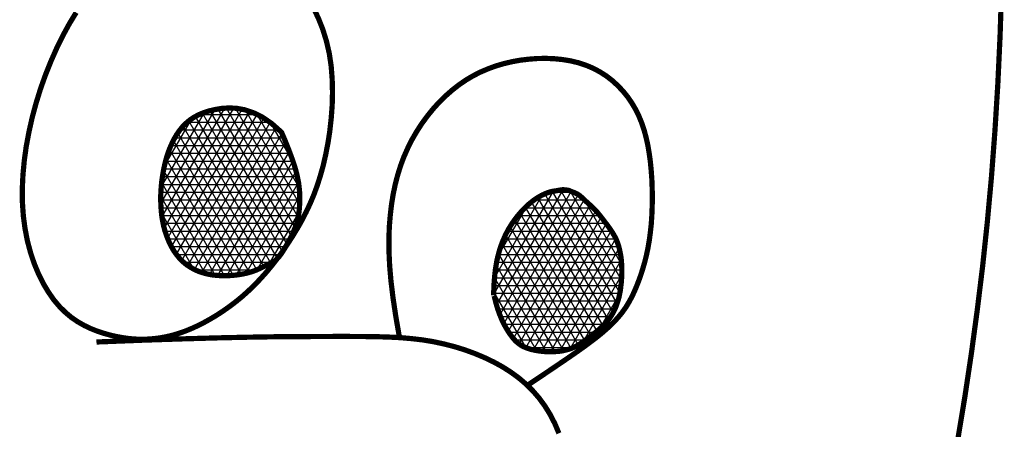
# Model space of a CAD drawing. Header units: feet. Extents: x -7.9 to 0.6, y 9.6 to 20.6.
# Tile 11 of 15: x -3.7357 to -3.6168, y 19.4813 to 19.5307. Entities that reach past the tile are written whole.
import ezdxf

# ---------------------------------------------------------------- set-up
doc = ezdxf.new("R2010")
doc.units = ezdxf.units.FT
doc.header["$MEASUREMENT"] = 0
doc.layers.add('TEXT', color=7, linetype='CONTINUOUS')

msp = doc.modelspace()

# ---------------------------------------------------------------- hatches: boundary and pattern name
at = {"layer": 'TEXT', "linetype": 'Continuous'}
h = msp.add_hatch(dxfattribs=at)
h.set_pattern_fill('NET3', scale=0.0075, style=0)
h.set_pattern_definition([(360, (-11.0931297, 17.93672595), (7e-19, 0.0009375), []), (60, (-11.0931297, 17.93672595), (-0.00081189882, 0.00046875), []), (120, (-11.0931297, 17.93672595), (-0.00081189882, -0.00046875), [])])
h.paths.add_polyline_path([(-3.70406, 19.51708), (-3.70379, 19.51647), (-3.70353, 19.51583), (-3.70327, 19.51519), (-3.70302, 19.51453), (-3.70278, 19.51388), (-3.70256, 19.51325), (-3.70237, 19.51263), (-3.70221, 19.51203), (-3.70209, 19.51147), (-3.70199, 19.51094), (-3.70193, 19.51044), (-3.70188, 19.50997), (-3.70186, 19.50953), (-3.70186, 19.50912), (-3.70186, 19.50873), (-3.70187, 19.50837), (-3.70189, 19.50803), (-3.70192, 19.50771), (-3.70195, 19.50741), (-3.70199, 19.50712), (-3.70203, 19.50684), (-3.70209, 19.50656), (-3.70217, 19.50628), (-3.70226, 19.506), (-3.70236, 19.50571), (-3.70248, 19.50542), (-3.7026, 19.50512), (-3.70274, 19.50481), (-3.70289, 19.50451), (-3.70304, 19.50421), (-3.7032, 19.50392), (-3.70336, 19.50363), (-3.70352, 19.50335), (-3.70367, 19.50308), (-3.70383, 19.50282), (-3.70399, 19.50258), (-3.70414, 19.50235), (-3.70429, 19.50215), (-3.70444, 19.50196), (-3.70459, 19.50181), (-3.70473, 19.50167), (-3.70488, 19.50156), (-3.70502, 19.50147), (-3.70517, 19.50139), (-3.70532, 19.50131), (-3.70548, 19.50124), (-3.70565, 19.50116), (-3.70584, 19.50107), (-3.70603, 19.50097), (-3.70625, 19.50085), (-3.70649, 19.50073), (-3.70676, 19.50061), (-3.70705, 19.50048), (-3.70738, 19.50035), (-3.70774, 19.50023), (-3.70815, 19.50011), (-3.7086, 19.50001), (-3.70908, 19.49992), (-3.7096, 19.49985), (-3.71014, 19.4998), (-3.71069, 19.49977), (-3.71126, 19.49977), (-3.71183, 19.49981), (-3.71239, 19.49987), (-3.71295, 19.49997), (-3.71349, 19.50011), (-3.71402, 19.50028), (-3.71453, 19.5005), (-3.71501, 19.50077), (-3.71548, 19.50107), (-3.71592, 19.50143), (-3.71633, 19.50183), (-3.71671, 19.50229), (-3.71706, 19.50278), (-3.71738, 19.50333), (-3.71766, 19.50391), (-3.71791, 19.50453), (-3.71813, 19.50517), (-3.71831, 19.50585), (-3.71845, 19.50655), (-3.71855, 19.50727), (-3.71861, 19.508), (-3.71864, 19.50875), (-3.71864, 19.50949), (-3.7186, 19.51024), (-3.71854, 19.51099), (-3.71844, 19.51172), (-3.71832, 19.51244), (-3.71817, 19.51314), (-3.718, 19.51382), (-3.7178, 19.51447), (-3.71757, 19.5151), (-3.71731, 19.51569), (-3.71703, 19.51626), (-3.71672, 19.51679), (-3.71638, 19.51728), (-3.71601, 19.51774), (-3.7156, 19.51815), (-3.71516, 19.51853), (-3.71466, 19.51886), (-3.71412, 19.51916), (-3.71351, 19.51942), (-3.71285, 19.51964), (-3.71212, 19.51981), (-3.71131, 19.51995), (-3.71044, 19.52001), (-3.7095, 19.51997), (-3.7085, 19.51979), (-3.70746, 19.51944), (-3.70636, 19.5189), (-3.70523, 19.51812)])
edge = h.paths.add_edge_path()
edge.add_line((-3.67845, 19.49739), (-3.67843, 19.49794))
edge.add_line((-3.67843, 19.49794), (-3.67841, 19.49842))
edge.add_line((-3.67841, 19.49842), (-3.67839, 19.49884))
edge.add_line((-3.67839, 19.49884), (-3.67836, 19.49919))
edge.add_line((-3.67836, 19.49919), (-3.67834, 19.49951))
edge.add_line((-3.67834, 19.49951), (-3.67831, 19.49978))
edge.add_line((-3.67831, 19.49978), (-3.67829, 19.50002))
edge.add_line((-3.67829, 19.50002), (-3.67826, 19.50024))
edge.add_line((-3.67826, 19.50024), (-3.67824, 19.50045))
edge.add_line((-3.67824, 19.50045), (-3.67821, 19.50064))
edge.add_line((-3.67821, 19.50064), (-3.67818, 19.50082))
edge.add_line((-3.67818, 19.50082), (-3.67815, 19.501))
edge.add_line((-3.67815, 19.501), (-3.67813, 19.50116))
edge.add_line((-3.67813, 19.50116), (-3.6781, 19.50132))
edge.add_line((-3.6781, 19.50132), (-3.67807, 19.50148))
edge.add_line((-3.67807, 19.50148), (-3.67804, 19.50163))
edge.add_line((-3.67804, 19.50163), (-3.678, 19.50178))
edge.add_line((-3.678, 19.50178), (-3.67797, 19.50193))
edge.add_line((-3.67797, 19.50193), (-3.67794, 19.50208))
edge.add_line((-3.67794, 19.50208), (-3.6779, 19.50222))
edge.add_line((-3.6779, 19.50222), (-3.67786, 19.50236))
edge.add_line((-3.67786, 19.50236), (-3.67783, 19.5025))
edge.add_line((-3.67783, 19.5025), (-3.67779, 19.50264))
edge.add_line((-3.67779, 19.50264), (-3.67775, 19.50277))
edge.add_line((-3.67775, 19.50277), (-3.67771, 19.50291))
edge.add_line((-3.67771, 19.50291), (-3.67767, 19.50304))
edge.add_line((-3.67767, 19.50304), (-3.67762, 19.50317))
edge.add_line((-3.67762, 19.50317), (-3.67758, 19.5033))
edge.add_line((-3.67758, 19.5033), (-3.67754, 19.50343))
edge.add_line((-3.67754, 19.50343), (-3.67749, 19.50355))
edge.add_line((-3.67749, 19.50355), (-3.67745, 19.50368))
edge.add_line((-3.67745, 19.50368), (-3.6774, 19.5038))
edge.add_line((-3.6774, 19.5038), (-3.67735, 19.50392))
edge.add_line((-3.67735, 19.50392), (-3.6773, 19.50404))
edge.add_line((-3.6773, 19.50404), (-3.67725, 19.50415))
edge.add_line((-3.67725, 19.50415), (-3.6772, 19.50427))
edge.add_line((-3.6772, 19.50427), (-3.67715, 19.50438))
edge.add_line((-3.67715, 19.50438), (-3.6771, 19.5045))
edge.add_line((-3.6771, 19.5045), (-3.67705, 19.50461))
edge.add_line((-3.67705, 19.50461), (-3.677, 19.50472))
edge.add_line((-3.677, 19.50472), (-3.67694, 19.50483))
edge.add_line((-3.67694, 19.50483), (-3.67689, 19.50493))
edge.add_line((-3.67689, 19.50493), (-3.67683, 19.50504))
edge.add_line((-3.67683, 19.50504), (-3.67678, 19.50514))
edge.add_line((-3.67678, 19.50514), (-3.67672, 19.50525))
edge.add_line((-3.67672, 19.50525), (-3.67666, 19.50535))
edge.add_line((-3.67666, 19.50535), (-3.67661, 19.50545))
edge.add_line((-3.67661, 19.50545), (-3.67655, 19.50555))
edge.add_line((-3.67655, 19.50555), (-3.67649, 19.50564))
edge.add_line((-3.67649, 19.50564), (-3.67643, 19.50574))
edge.add_line((-3.67643, 19.50574), (-3.67637, 19.50584))
edge.add_line((-3.67637, 19.50584), (-3.67631, 19.50593))
edge.add_line((-3.67631, 19.50593), (-3.67625, 19.50602))
edge.add_line((-3.67625, 19.50602), (-3.67619, 19.50612))
edge.add_line((-3.67619, 19.50612), (-3.67613, 19.50621))
edge.add_line((-3.67613, 19.50621), (-3.67606, 19.5063))
edge.add_line((-3.67606, 19.5063), (-3.676, 19.50639))
edge.add_line((-3.676, 19.50639), (-3.67594, 19.50647))
edge.add_line((-3.67594, 19.50647), (-3.67587, 19.50656))
edge.add_line((-3.67587, 19.50656), (-3.67581, 19.50665))
edge.add_line((-3.67581, 19.50665), (-3.67575, 19.50673))
edge.add_line((-3.67575, 19.50673), (-3.67568, 19.50682))
edge.add_line((-3.67568, 19.50682), (-3.67562, 19.5069))
edge.add_line((-3.67562, 19.5069), (-3.67555, 19.50698))
edge.add_line((-3.67555, 19.50698), (-3.67549, 19.50706))
edge.add_line((-3.67549, 19.50706), (-3.67542, 19.50714))
edge.add_line((-3.67542, 19.50714), (-3.67536, 19.50722))
edge.add_line((-3.67536, 19.50722), (-3.67529, 19.5073))
edge.add_line((-3.67529, 19.5073), (-3.67522, 19.50737))
edge.add_line((-3.67522, 19.50737), (-3.67516, 19.50745))
edge.add_line((-3.67516, 19.50745), (-3.67509, 19.50752))
edge.add_line((-3.67509, 19.50752), (-3.67502, 19.5076))
edge.add_line((-3.67502, 19.5076), (-3.67495, 19.50767))
edge.add_line((-3.67495, 19.50767), (-3.67489, 19.50774))
edge.add_line((-3.67489, 19.50774), (-3.67482, 19.50781))
edge.add_line((-3.67482, 19.50781), (-3.67475, 19.50788))
edge.add_line((-3.67475, 19.50788), (-3.67468, 19.50795))
edge.add_line((-3.67468, 19.50795), (-3.67461, 19.50802))
edge.add_line((-3.67461, 19.50802), (-3.67454, 19.50808))
edge.add_line((-3.67454, 19.50808), (-3.67447, 19.50815))
edge.add_line((-3.67447, 19.50815), (-3.67441, 19.50821))
edge.add_line((-3.67441, 19.50821), (-3.67434, 19.50828))
edge.add_line((-3.67434, 19.50828), (-3.67427, 19.50834))
edge.add_line((-3.67427, 19.50834), (-3.6742, 19.5084))
edge.add_line((-3.6742, 19.5084), (-3.67413, 19.50846))
edge.add_line((-3.67413, 19.50846), (-3.67406, 19.50852))
edge.add_line((-3.67406, 19.50852), (-3.67399, 19.50857))
edge.add_line((-3.67399, 19.50857), (-3.67392, 19.50863))
edge.add_line((-3.67392, 19.50863), (-3.67385, 19.50869))
edge.add_line((-3.67385, 19.50869), (-3.67378, 19.50874))
edge.add_line((-3.67378, 19.50874), (-3.67371, 19.50879))
edge.add_line((-3.67371, 19.50879), (-3.67364, 19.50885))
edge.add_line((-3.67364, 19.50885), (-3.67357, 19.5089))
edge.add_line((-3.67357, 19.5089), (-3.6735, 19.50895))
edge.add_line((-3.6735, 19.50895), (-3.67343, 19.509))
edge.add_line((-3.67343, 19.509), (-3.67336, 19.50904))
edge.add_line((-3.67336, 19.50904), (-3.67329, 19.50909))
edge.add_line((-3.67329, 19.50909), (-3.67322, 19.50914))
edge.add_line((-3.67322, 19.50914), (-3.67315, 19.50918))
edge.add_line((-3.67315, 19.50918), (-3.67308, 19.50922))
edge.add_line((-3.67308, 19.50922), (-3.67301, 19.50926))
edge.add_line((-3.67301, 19.50926), (-3.67294, 19.50931))
edge.add_line((-3.67294, 19.50931), (-3.67287, 19.50935))
edge.add_line((-3.67287, 19.50935), (-3.67281, 19.50938))
edge.add_line((-3.67281, 19.50938), (-3.67274, 19.50942))
edge.add_line((-3.67274, 19.50942), (-3.67267, 19.50946))
edge.add_line((-3.67267, 19.50946), (-3.6726, 19.50949))
edge.add_line((-3.6726, 19.50949), (-3.67253, 19.50953))
edge.add_line((-3.67253, 19.50953), (-3.67246, 19.50956))
edge.add_line((-3.67246, 19.50956), (-3.67239, 19.50959))
edge.add_line((-3.67239, 19.50959), (-3.67233, 19.50962))
edge.add_line((-3.67233, 19.50962), (-3.67226, 19.50965))
edge.add_line((-3.67226, 19.50965), (-3.67219, 19.50968))
edge.add_line((-3.67219, 19.50968), (-3.67212, 19.50971))
edge.add_line((-3.67212, 19.50971), (-3.67206, 19.50974))
edge.add_line((-3.67206, 19.50974), (-3.67199, 19.50976))
edge.add_line((-3.67199, 19.50976), (-3.67192, 19.50979))
edge.add_line((-3.67192, 19.50979), (-3.67186, 19.50981))
edge.add_line((-3.67186, 19.50981), (-3.67179, 19.50983))
edge.add_line((-3.67179, 19.50983), (-3.67173, 19.50985))
edge.add_line((-3.67173, 19.50985), (-3.67166, 19.50987))
edge.add_line((-3.67166, 19.50987), (-3.6716, 19.50989))
edge.add_line((-3.6716, 19.50989), (-3.67153, 19.5099))
edge.add_line((-3.67153, 19.5099), (-3.67147, 19.50992))
edge.add_line((-3.67147, 19.50992), (-3.6714, 19.50994))
edge.add_line((-3.6714, 19.50994), (-3.67134, 19.50995))
edge.add_line((-3.67134, 19.50995), (-3.67128, 19.50996))
edge.add_line((-3.67128, 19.50996), (-3.67121, 19.50997))
edge.add_line((-3.67121, 19.50997), (-3.67115, 19.50998))
edge.add_line((-3.67115, 19.50998), (-3.67109, 19.50999))
edge.add_line((-3.67109, 19.50999), (-3.67103, 19.51))
edge.add_line((-3.67103, 19.51), (-3.67097, 19.51001))
edge.add_line((-3.67097, 19.51001), (-3.6709, 19.51002))
edge.add_line((-3.6709, 19.51002), (-3.67084, 19.51003))
edge.add_line((-3.67084, 19.51003), (-3.67079, 19.51004))
edge.add_line((-3.67079, 19.51004), (-3.67073, 19.51005))
edge.add_line((-3.67073, 19.51005), (-3.67067, 19.51006))
edge.add_line((-3.67067, 19.51006), (-3.67061, 19.51007))
edge.add_line((-3.67061, 19.51007), (-3.67056, 19.51008))
edge.add_line((-3.67056, 19.51008), (-3.6705, 19.51009))
edge.add_line((-3.6705, 19.51009), (-3.67044, 19.5101))
edge.add_line((-3.67044, 19.5101), (-3.67039, 19.51011))
edge.add_line((-3.67039, 19.51011), (-3.67033, 19.51012))
edge.add_line((-3.67033, 19.51012), (-3.67028, 19.51013))
edge.add_line((-3.67028, 19.51013), (-3.67022, 19.51013))
edge.add_line((-3.67022, 19.51013), (-3.67016, 19.51014))
edge.add_line((-3.67016, 19.51014), (-3.67011, 19.51014))
edge.add_line((-3.67011, 19.51014), (-3.67005, 19.51014))
edge.add_line((-3.67005, 19.51014), (-3.66999, 19.51014))
edge.add_line((-3.66999, 19.51014), (-3.66993, 19.51014))
edge.add_line((-3.66993, 19.51014), (-3.66987, 19.51013))
edge.add_line((-3.66987, 19.51013), (-3.66981, 19.51013))
edge.add_line((-3.66981, 19.51013), (-3.66975, 19.51013))
edge.add_line((-3.66975, 19.51013), (-3.66969, 19.51012))
edge.add_line((-3.66969, 19.51012), (-3.66963, 19.51011))
edge.add_line((-3.66963, 19.51011), (-3.66957, 19.5101))
edge.add_line((-3.66957, 19.5101), (-3.66951, 19.51009))
edge.add_line((-3.66951, 19.51009), (-3.66946, 19.51008))
edge.add_line((-3.66946, 19.51008), (-3.6694, 19.51007))
edge.add_line((-3.6694, 19.51007), (-3.66935, 19.51005))
edge.add_line((-3.66935, 19.51005), (-3.6693, 19.51004))
edge.add_line((-3.6693, 19.51004), (-3.66925, 19.51002))
edge.add_line((-3.66925, 19.51002), (-3.6692, 19.51))
edge.add_line((-3.6692, 19.51), (-3.66916, 19.50998))
edge.add_line((-3.66916, 19.50998), (-3.66912, 19.50996))
edge.add_line((-3.66912, 19.50996), (-3.66907, 19.50994))
edge.add_line((-3.66907, 19.50994), (-3.66903, 19.50992))
edge.add_line((-3.66903, 19.50992), (-3.66899, 19.5099))
edge.add_line((-3.66899, 19.5099), (-3.66895, 19.50989))
edge.add_line((-3.66895, 19.50989), (-3.6689, 19.50987))
edge.add_line((-3.6689, 19.50987), (-3.66886, 19.50985))
edge.add_line((-3.66886, 19.50985), (-3.66882, 19.50984))
edge.add_line((-3.66882, 19.50984), (-3.66877, 19.50982))
edge.add_line((-3.66877, 19.50982), (-3.66872, 19.50981))
edge.add_line((-3.66872, 19.50981), (-3.66868, 19.50979))
edge.add_line((-3.66868, 19.50979), (-3.66863, 19.50977))
edge.add_line((-3.66863, 19.50977), (-3.66858, 19.50975))
edge.add_line((-3.66858, 19.50975), (-3.66853, 19.50972))
edge.add_line((-3.66853, 19.50972), (-3.66848, 19.5097))
edge.add_line((-3.66848, 19.5097), (-3.66842, 19.50967))
edge.add_line((-3.66842, 19.50967), (-3.66837, 19.50965))
edge.add_line((-3.66837, 19.50965), (-3.66832, 19.50962))
edge.add_line((-3.66832, 19.50962), (-3.66827, 19.50959))
edge.add_line((-3.66827, 19.50959), (-3.66822, 19.50955))
edge.add_line((-3.66822, 19.50955), (-3.66817, 19.50952))
edge.add_line((-3.66817, 19.50952), (-3.66812, 19.50948))
edge.add_line((-3.66812, 19.50948), (-3.66807, 19.50945))
edge.add_line((-3.66807, 19.50945), (-3.66802, 19.50941))
edge.add_line((-3.66802, 19.50941), (-3.66797, 19.50937))
edge.add_line((-3.66797, 19.50937), (-3.66792, 19.50933))
edge.add_line((-3.66792, 19.50933), (-3.66788, 19.50929))
edge.add_line((-3.66788, 19.50929), (-3.66783, 19.50925))
edge.add_line((-3.66783, 19.50925), (-3.66779, 19.50921))
edge.add_line((-3.66779, 19.50921), (-3.66774, 19.50917))
edge.add_line((-3.66774, 19.50917), (-3.6677, 19.50913))
edge.add_line((-3.6677, 19.50913), (-3.66766, 19.50909))
edge.add_line((-3.66766, 19.50909), (-3.66761, 19.50905))
edge.add_line((-3.66761, 19.50905), (-3.66757, 19.50901))
edge.add_line((-3.66757, 19.50901), (-3.66753, 19.50896))
edge.add_line((-3.66753, 19.50896), (-3.66748, 19.50892))
edge.add_line((-3.66748, 19.50892), (-3.66743, 19.50887))
edge.add_line((-3.66743, 19.50887), (-3.66738, 19.50883))
edge.add_line((-3.66738, 19.50883), (-3.66733, 19.50878))
edge.add_line((-3.66733, 19.50878), (-3.66727, 19.50872))
edge.add_line((-3.66727, 19.50872), (-3.66721, 19.50867))
edge.add_line((-3.66721, 19.50867), (-3.66714, 19.50861))
edge.add_line((-3.66714, 19.50861), (-3.66707, 19.50854))
edge.add_line((-3.66707, 19.50854), (-3.66699, 19.50847))
edge.add_line((-3.66699, 19.50847), (-3.6669, 19.50839))
edge.add_line((-3.6669, 19.50839), (-3.6668, 19.5083))
edge.add_line((-3.6668, 19.5083), (-3.6667, 19.50821))
edge.add_line((-3.6667, 19.50821), (-3.66659, 19.50811))
edge.add_line((-3.66659, 19.50811), (-3.66648, 19.508))
edge.add_line((-3.66648, 19.508), (-3.66637, 19.50789))
edge.add_line((-3.66637, 19.50789), (-3.66625, 19.50777))
edge.add_line((-3.66625, 19.50777), (-3.66613, 19.50765))
edge.add_line((-3.66613, 19.50765), (-3.66601, 19.50752))
edge.add_line((-3.66601, 19.50752), (-3.66589, 19.50738))
edge.add_line((-3.66589, 19.50738), (-3.66577, 19.50723))
edge.add_line((-3.66577, 19.50723), (-3.66564, 19.50707))
edge.add_line((-3.66564, 19.50707), (-3.66551, 19.50691))
edge.add_line((-3.66551, 19.50691), (-3.66537, 19.50673))
edge.add_line((-3.66537, 19.50673), (-3.66523, 19.50655))
edge.add_line((-3.66523, 19.50655), (-3.66508, 19.50635))
edge.add_line((-3.66508, 19.50635), (-3.66492, 19.50614))
edge.add_line((-3.66492, 19.50614), (-3.66475, 19.50592))
edge.add_line((-3.66475, 19.50592), (-3.66458, 19.50569))
edge.add_line((-3.66458, 19.50569), (-3.66442, 19.50546))
edge.add_line((-3.66442, 19.50546), (-3.66425, 19.50522))
edge.add_line((-3.66425, 19.50522), (-3.66409, 19.50498))
edge.add_line((-3.66409, 19.50498), (-3.66395, 19.50473))
edge.add_line((-3.66395, 19.50473), (-3.66381, 19.50449))
edge.add_line((-3.66381, 19.50449), (-3.66369, 19.50426))
edge.add_line((-3.66369, 19.50426), (-3.66359, 19.50402))
edge.add_line((-3.66359, 19.50402), (-3.6635, 19.50379))
edge.add_line((-3.6635, 19.50379), (-3.66342, 19.50356))
edge.add_line((-3.66342, 19.50356), (-3.66334, 19.50333))
edge.add_line((-3.66334, 19.50333), (-3.66328, 19.5031))
edge.add_line((-3.66328, 19.5031), (-3.66323, 19.50287))
edge.add_line((-3.66323, 19.50287), (-3.66318, 19.50263))
edge.add_line((-3.66318, 19.50263), (-3.66313, 19.50239))
edge.add_line((-3.66313, 19.50239), (-3.66309, 19.50214))
edge.add_line((-3.66309, 19.50214), (-3.66305, 19.50189))
edge.add_line((-3.66305, 19.50189), (-3.66302, 19.50162))
edge.add_line((-3.66302, 19.50162), (-3.663, 19.50134))
edge.add_line((-3.663, 19.50134), (-3.66298, 19.50104))
edge.add_line((-3.66298, 19.50104), (-3.66297, 19.50073))
edge.add_line((-3.66297, 19.50073), (-3.66297, 19.50039))
edge.add_line((-3.66297, 19.50039), (-3.66297, 19.50003))
edge.add_line((-3.66297, 19.50003), (-3.66298, 19.49965))
edge.add_line((-3.66298, 19.49965), (-3.66301, 19.49925))
edge.add_line((-3.66301, 19.49925), (-3.66304, 19.49885))
edge.add_line((-3.66304, 19.49885), (-3.66309, 19.49844))
edge.add_line((-3.66309, 19.49844), (-3.66314, 19.49803))
edge.add_line((-3.66314, 19.49803), (-3.66322, 19.49762))
edge.add_line((-3.66322, 19.49762), (-3.6633, 19.49721))
edge.add_line((-3.6633, 19.49721), (-3.66341, 19.49682))
edge.add_line((-3.66341, 19.49682), (-3.66353, 19.49645))
edge.add_line((-3.66353, 19.49645), (-3.66366, 19.49608))
edge.add_line((-3.66366, 19.49608), (-3.66381, 19.49573))
edge.add_line((-3.66381, 19.49573), (-3.66398, 19.49539))
edge.add_line((-3.66398, 19.49539), (-3.66416, 19.49507))
edge.add_line((-3.66416, 19.49507), (-3.66436, 19.49476))
edge.add_line((-3.66436, 19.49476), (-3.66458, 19.49446))
edge.add_line((-3.66458, 19.49446), (-3.66481, 19.49419))
edge.add_line((-3.66481, 19.49419), (-3.66505, 19.49392))
edge.add_line((-3.66505, 19.49392), (-3.6653, 19.49367))
edge.add_line((-3.6653, 19.49367), (-3.66557, 19.49343))
edge.add_line((-3.66557, 19.49343), (-3.66584, 19.49319))
edge.add_line((-3.66584, 19.49319), (-3.66612, 19.49296))
edge.add_line((-3.66612, 19.49296), (-3.66641, 19.49274))
edge.add_line((-3.66641, 19.49274), (-3.66669, 19.49252))
edge.add_line((-3.66669, 19.49252), (-3.66698, 19.4923))
edge.add_line((-3.66698, 19.4923), (-3.66727, 19.49208))
edge.add_line((-3.66727, 19.49208), (-3.66756, 19.49186))
edge.add_line((-3.66756, 19.49186), (-3.66785, 19.49166))
edge.add_line((-3.66785, 19.49166), (-3.66815, 19.49147))
edge.add_line((-3.66815, 19.49147), (-3.66846, 19.49129))
edge.add_line((-3.66846, 19.49129), (-3.66878, 19.49113))
edge.add_line((-3.66878, 19.49113), (-3.66911, 19.49099))
edge.add_line((-3.66911, 19.49099), (-3.66945, 19.49088))
edge.add_line((-3.66945, 19.49088), (-3.6698, 19.49079))
edge.add_line((-3.6698, 19.49079), (-3.67015, 19.49071))
edge.add_line((-3.67015, 19.49071), (-3.67052, 19.49066))
edge.add_line((-3.67052, 19.49066), (-3.67088, 19.49063))
edge.add_line((-3.67088, 19.49063), (-3.67125, 19.49061))
edge.add_line((-3.67125, 19.49061), (-3.67162, 19.4906))
edge.add_line((-3.67162, 19.4906), (-3.67199, 19.49061))
edge.add_line((-3.67199, 19.49061), (-3.67235, 19.49063))
edge.add_line((-3.67235, 19.49063), (-3.67271, 19.49067))
edge.add_line((-3.67271, 19.49067), (-3.67306, 19.49071))
edge.add_line((-3.67306, 19.49071), (-3.6734, 19.49077))
edge.add_line((-3.6734, 19.49077), (-3.67372, 19.49084))
edge.add_line((-3.67372, 19.49084), (-3.67404, 19.49092))
edge.add_line((-3.67404, 19.49092), (-3.67433, 19.49102))
edge.add_line((-3.67433, 19.49102), (-3.67461, 19.49112))
edge.add_line((-3.67461, 19.49112), (-3.67487, 19.49124))
edge.add_line((-3.67487, 19.49124), (-3.67512, 19.49137))
edge.add_line((-3.67512, 19.49137), (-3.67535, 19.49153))
edge.add_line((-3.67535, 19.49153), (-3.67558, 19.49171))
edge.add_line((-3.67558, 19.49171), (-3.6758, 19.49191))
edge.add_line((-3.6758, 19.49191), (-3.67602, 19.49215))
edge.add_line((-3.67602, 19.49215), (-3.67624, 19.49243))
edge.add_line((-3.67624, 19.49243), (-3.67648, 19.49275))
edge.add_line((-3.67648, 19.49275), (-3.67672, 19.49311))
edge.add_line((-3.67672, 19.49311), (-3.67697, 19.49353))
edge.add_line((-3.67697, 19.49353), (-3.67723, 19.494))
edge.add_line((-3.67723, 19.494), (-3.67748, 19.49453))
edge.add_line((-3.67748, 19.49453), (-3.67772, 19.49512))
edge.add_line((-3.67772, 19.49512), (-3.67796, 19.49579))
edge.add_line((-3.67796, 19.49579), (-3.67818, 19.49653))
edge.add_line((-3.67818, 19.49653), (-3.67838, 19.49734))

# ---------------------------------------------------------------- linework, layer by layer
at = {"layer": 'TEXT', "color": 7, "const_width": 0.000631}
for points in [[(-3.6171, 19.53472), (-3.61729, 19.52876), (-3.61756, 19.52295), (-3.61791, 19.51727), (-3.61833, 19.51172), (-3.61883, 19.50627), (-3.6194, 19.50091), (-3.62005, 19.49562), (-3.62076, 19.49038), (-3.62154, 19.48519), (-3.62239, 19.48006)], [(-3.70021, 19.53209), (-3.6996, 19.53082), (-3.69907, 19.52948), (-3.69863, 19.52806), (-3.69829, 19.52658), (-3.69806, 19.52505), (-3.69794, 19.52348), (-3.6979, 19.52189), (-3.69794, 19.52029), (-3.69806, 19.51872), (-3.69823, 19.51719), (-3.69846, 19.51571), (-3.69874, 19.5143), (-3.69904, 19.51299), (-3.69939, 19.51176), (-3.69976, 19.5106), (-3.70017, 19.5095), (-3.70061, 19.50846), (-3.70108, 19.50746), (-3.70158, 19.50648), (-3.70212, 19.50553), (-3.70269, 19.50459), (-3.70329, 19.50366), (-3.70391, 19.50274), (-3.70456, 19.50185), (-3.70523, 19.50099), (-3.70592, 19.50016), (-3.70664, 19.49936), (-3.70736, 19.49861), (-3.7081, 19.4979), (-3.70885, 19.49723), (-3.70961, 19.49661), (-3.71038, 19.49603), (-3.71115, 19.49549), (-3.71192, 19.49499), (-3.71269, 19.49453), (-3.71345, 19.49411), (-3.7142, 19.49373), (-3.71495, 19.49339), (-3.71569, 19.49309), (-3.71643, 19.49283), (-3.71717, 19.49261), (-3.71791, 19.49243), (-3.71866, 19.49229), (-3.7194, 19.49219), (-3.72016, 19.49213), (-3.72092, 19.49211), (-3.72168, 19.49213), (-3.72245, 19.49219), (-3.72322, 19.4923), (-3.724, 19.49244), (-3.72477, 19.49262), (-3.72556, 19.49284), (-3.72634, 19.4931), (-3.72712, 19.49341), (-3.72789, 19.49378), (-3.72866, 19.49422), (-3.72941, 19.49473), (-3.73014, 19.49534), (-3.73085, 19.49604), (-3.73154, 19.49685), (-3.73219, 19.49778), (-3.73281, 19.49881), (-3.73338, 19.49995), (-3.7339, 19.50119), (-3.73435, 19.50252), (-3.73473, 19.50393), (-3.73502, 19.50541), (-3.73523, 19.50696), (-3.73534, 19.50856), (-3.73536, 19.51022), (-3.73528, 19.51191), (-3.73512, 19.51364), (-3.73488, 19.51538), (-3.73455, 19.51713), (-3.73416, 19.51887), (-3.73369, 19.5206), (-3.73316, 19.52231), (-3.73256, 19.52399), (-3.73191, 19.52562), (-3.73121, 19.5272), (-3.73047, 19.52871), (-3.72968, 19.53016), (-3.72885, 19.53152)], [(-3.68981, 19.49231), (-3.69025, 19.49482), (-3.69059, 19.49708), (-3.69084, 19.49913), (-3.691, 19.50098), (-3.69108, 19.50267), (-3.69109, 19.50422), (-3.69104, 19.50567), (-3.69093, 19.50702), (-3.69078, 19.50832), (-3.69058, 19.50957), (-3.69033, 19.51077), (-3.69003, 19.51192), (-3.68968, 19.51304), (-3.68928, 19.51411), (-3.68882, 19.51515), (-3.68832, 19.51616), (-3.68775, 19.51714), (-3.68714, 19.51809), (-3.68648, 19.51899), (-3.68578, 19.51986), (-3.68504, 19.52068), (-3.68427, 19.52144), (-3.68346, 19.52215), (-3.68263, 19.5228), (-3.68178, 19.52338), (-3.6809, 19.5239), (-3.68001, 19.52435), (-3.67909, 19.52474), (-3.67816, 19.52508), (-3.6772, 19.52536), (-3.67622, 19.52559), (-3.67523, 19.52577), (-3.67422, 19.52589), (-3.67319, 19.52597), (-3.67217, 19.52599), (-3.67115, 19.52595), (-3.67014, 19.52585), (-3.66916, 19.52569), (-3.6682, 19.52546), (-3.66729, 19.52516), (-3.66641, 19.52479), (-3.66559, 19.52435), (-3.66481, 19.52385), (-3.66409, 19.52329), (-3.66342, 19.52267), (-3.6628, 19.52201), (-3.66224, 19.52132), (-3.66174, 19.52058), (-3.66129, 19.51982), (-3.6609, 19.51902), (-3.66056, 19.51819), (-3.66027, 19.51733), (-3.66003, 19.51643), (-3.65982, 19.5155), (-3.65966, 19.51453), (-3.65952, 19.51353), (-3.65942, 19.51248), (-3.65934, 19.51141), (-3.6593, 19.51032), (-3.65928, 19.50922), (-3.6593, 19.50813), (-3.65934, 19.50706), (-3.65941, 19.50601), (-3.65952, 19.505), (-3.65965, 19.50403), (-3.65981, 19.50312), (-3.65999, 19.50225), (-3.6602, 19.50142), (-3.66043, 19.50063), (-3.66067, 19.49987), (-3.66093, 19.49915), (-3.6612, 19.49847), (-3.66148, 19.49781), (-3.66178, 19.49718), (-3.66212, 19.49656), (-3.66249, 19.49595), (-3.66292, 19.49535), (-3.66341, 19.49475), (-3.66397, 19.49414), (-3.66462, 19.49352), (-3.66536, 19.49287), (-3.66621, 19.49219), (-3.66718, 19.49146), (-3.66828, 19.49067), (-3.66954, 19.4898), (-3.67097, 19.48883), (-3.67257, 19.48775), (-3.67437, 19.48655)], [(-3.70406, 19.51708), (-3.70379, 19.51647), (-3.70353, 19.51583), (-3.70327, 19.51519), (-3.70302, 19.51453), (-3.70278, 19.51388), (-3.70256, 19.51325), (-3.70237, 19.51263), (-3.70221, 19.51203), (-3.70209, 19.51147), (-3.70199, 19.51094), (-3.70193, 19.51044), (-3.70188, 19.50997), (-3.70186, 19.50953), (-3.70186, 19.50912), (-3.70186, 19.50873), (-3.70187, 19.50837), (-3.70189, 19.50803), (-3.70192, 19.50771), (-3.70195, 19.50741), (-3.70199, 19.50712), (-3.70203, 19.50684), (-3.70209, 19.50656), (-3.70217, 19.50628), (-3.70226, 19.506), (-3.70236, 19.50571), (-3.70248, 19.50542), (-3.7026, 19.50512), (-3.70274, 19.50481), (-3.70289, 19.50451), (-3.70304, 19.50421), (-3.7032, 19.50392), (-3.70336, 19.50363), (-3.70352, 19.50335), (-3.70367, 19.50308), (-3.70383, 19.50282), (-3.70399, 19.50258), (-3.70414, 19.50235), (-3.70429, 19.50215), (-3.70444, 19.50196), (-3.70459, 19.50181), (-3.70473, 19.50167), (-3.70488, 19.50156), (-3.70502, 19.50147), (-3.70517, 19.50139), (-3.70532, 19.50131), (-3.70548, 19.50124), (-3.70565, 19.50116), (-3.70584, 19.50107), (-3.70603, 19.50097), (-3.70625, 19.50085), (-3.70649, 19.50073), (-3.70676, 19.50061), (-3.70705, 19.50048), (-3.70738, 19.50035), (-3.70774, 19.50023), (-3.70815, 19.50011), (-3.7086, 19.50001), (-3.70908, 19.49992), (-3.7096, 19.49985), (-3.71014, 19.4998), (-3.71069, 19.49977), (-3.71126, 19.49977), (-3.71183, 19.49981), (-3.71239, 19.49987), (-3.71295, 19.49997), (-3.71349, 19.50011), (-3.71402, 19.50028), (-3.71453, 19.5005), (-3.71501, 19.50077), (-3.71548, 19.50107), (-3.71592, 19.50143), (-3.71633, 19.50183), (-3.71671, 19.50229), (-3.71706, 19.50278), (-3.71738, 19.50333), (-3.71766, 19.50391), (-3.71791, 19.50453), (-3.71813, 19.50517), (-3.71831, 19.50585), (-3.71845, 19.50655), (-3.71855, 19.50727), (-3.71861, 19.508), (-3.71864, 19.50875), (-3.71864, 19.50949), (-3.7186, 19.51024), (-3.71854, 19.51099), (-3.71844, 19.51172), (-3.71832, 19.51244), (-3.71817, 19.51314), (-3.718, 19.51382), (-3.7178, 19.51447), (-3.71757, 19.5151), (-3.71731, 19.51569), (-3.71703, 19.51626), (-3.71672, 19.51679), (-3.71638, 19.51728), (-3.71601, 19.51774), (-3.7156, 19.51815), (-3.71516, 19.51853), (-3.71466, 19.51886), (-3.71412, 19.51916), (-3.71351, 19.51942), (-3.71285, 19.51964), (-3.71212, 19.51981), (-3.71131, 19.51995), (-3.71044, 19.52001), (-3.7095, 19.51997), (-3.7085, 19.51979), (-3.70746, 19.51944), (-3.70636, 19.5189), (-3.70523, 19.51812), (-3.70406, 19.51708)], [(-3.67845, 19.49739), (-3.67843, 19.49794), (-3.67841, 19.49842), (-3.67839, 19.49884), (-3.67836, 19.49919), (-3.67834, 19.49951), (-3.67831, 19.49978), (-3.67829, 19.50002), (-3.67826, 19.50024), (-3.67824, 19.50045), (-3.67821, 19.50064), (-3.67818, 19.50082), (-3.67815, 19.501), (-3.67813, 19.50116), (-3.6781, 19.50132), (-3.67807, 19.50148), (-3.67804, 19.50163), (-3.678, 19.50178), (-3.67797, 19.50193), (-3.67794, 19.50208), (-3.6779, 19.50222), (-3.67786, 19.50236), (-3.67783, 19.5025), (-3.67779, 19.50264), (-3.67775, 19.50277), (-3.67771, 19.50291), (-3.67767, 19.50304), (-3.67762, 19.50317), (-3.67758, 19.5033), (-3.67754, 19.50343), (-3.67749, 19.50355), (-3.67745, 19.50368), (-3.6774, 19.5038), (-3.67735, 19.50392), (-3.6773, 19.50404), (-3.67725, 19.50415), (-3.6772, 19.50427), (-3.67715, 19.50438), (-3.6771, 19.5045), (-3.67705, 19.50461), (-3.677, 19.50472), (-3.67694, 19.50483), (-3.67689, 19.50493), (-3.67683, 19.50504), (-3.67678, 19.50514), (-3.67672, 19.50525), (-3.67666, 19.50535), (-3.67661, 19.50545), (-3.67655, 19.50555), (-3.67649, 19.50564), (-3.67643, 19.50574), (-3.67637, 19.50584), (-3.67631, 19.50593), (-3.67625, 19.50602), (-3.67619, 19.50612), (-3.67613, 19.50621), (-3.67606, 19.5063), (-3.676, 19.50639), (-3.67594, 19.50647), (-3.67587, 19.50656), (-3.67581, 19.50665), (-3.67575, 19.50673), (-3.67568, 19.50682), (-3.67562, 19.5069), (-3.67555, 19.50698), (-3.67549, 19.50706), (-3.67542, 19.50714), (-3.67536, 19.50722), (-3.67529, 19.5073), (-3.67522, 19.50737), (-3.67516, 19.50745), (-3.67509, 19.50752), (-3.67502, 19.5076), (-3.67495, 19.50767), (-3.67489, 19.50774), (-3.67482, 19.50781), (-3.67475, 19.50788), (-3.67468, 19.50795), (-3.67461, 19.50802), (-3.67454, 19.50808), (-3.67447, 19.50815), (-3.67441, 19.50821), (-3.67434, 19.50828), (-3.67427, 19.50834), (-3.6742, 19.5084), (-3.67413, 19.50846), (-3.67406, 19.50852), (-3.67399, 19.50857), (-3.67392, 19.50863), (-3.67385, 19.50869), (-3.67378, 19.50874), (-3.67371, 19.50879), (-3.67364, 19.50885), (-3.67357, 19.5089), (-3.6735, 19.50895), (-3.67343, 19.509), (-3.67336, 19.50904), (-3.67329, 19.50909), (-3.67322, 19.50914), (-3.67315, 19.50918), (-3.67308, 19.50922), (-3.67301, 19.50926), (-3.67294, 19.50931), (-3.67287, 19.50935), (-3.67281, 19.50938), (-3.67274, 19.50942), (-3.67267, 19.50946), (-3.6726, 19.50949), (-3.67253, 19.50953), (-3.67246, 19.50956), (-3.67239, 19.50959), (-3.67233, 19.50962), (-3.67226, 19.50965), (-3.67219, 19.50968), (-3.67212, 19.50971), (-3.67206, 19.50974), (-3.67199, 19.50976), (-3.67192, 19.50979), (-3.67186, 19.50981), (-3.67179, 19.50983), (-3.67173, 19.50985), (-3.67166, 19.50987), (-3.6716, 19.50989), (-3.67153, 19.5099), (-3.67147, 19.50992), (-3.6714, 19.50994), (-3.67134, 19.50995), (-3.67128, 19.50996), (-3.67121, 19.50997), (-3.67115, 19.50998), (-3.67109, 19.50999), (-3.67103, 19.51), (-3.67097, 19.51001), (-3.6709, 19.51002), (-3.67084, 19.51003), (-3.67079, 19.51004), (-3.67073, 19.51005), (-3.67067, 19.51006), (-3.67061, 19.51007), (-3.67056, 19.51008), (-3.6705, 19.51009), (-3.67044, 19.5101), (-3.67039, 19.51011), (-3.67033, 19.51012), (-3.67028, 19.51013), (-3.67022, 19.51013), (-3.67016, 19.51014), (-3.67011, 19.51014), (-3.67005, 19.51014), (-3.66999, 19.51014), (-3.66993, 19.51014), (-3.66987, 19.51013), (-3.66981, 19.51013), (-3.66975, 19.51013), (-3.66969, 19.51012), (-3.66963, 19.51011), (-3.66957, 19.5101), (-3.66951, 19.51009), (-3.66946, 19.51008), (-3.6694, 19.51007), (-3.66935, 19.51005), (-3.6693, 19.51004), (-3.66925, 19.51002), (-3.6692, 19.51), (-3.66916, 19.50998), (-3.66912, 19.50996), (-3.66907, 19.50994), (-3.66903, 19.50992), (-3.66899, 19.5099), (-3.66895, 19.50989), (-3.6689, 19.50987), (-3.66886, 19.50985), (-3.66882, 19.50984), (-3.66877, 19.50982), (-3.66872, 19.50981), (-3.66868, 19.50979), (-3.66863, 19.50977), (-3.66858, 19.50975), (-3.66853, 19.50972), (-3.66848, 19.5097), (-3.66842, 19.50967), (-3.66837, 19.50965), (-3.66832, 19.50962), (-3.66827, 19.50959), (-3.66822, 19.50955), (-3.66817, 19.50952), (-3.66812, 19.50948), (-3.66807, 19.50945), (-3.66802, 19.50941), (-3.66797, 19.50937), (-3.66792, 19.50933), (-3.66788, 19.50929), (-3.66783, 19.50925), (-3.66779, 19.50921), (-3.66774, 19.50917), (-3.6677, 19.50913), (-3.66766, 19.50909), (-3.66761, 19.50905), (-3.66757, 19.50901), (-3.66753, 19.50896), (-3.66748, 19.50892), (-3.66743, 19.50887), (-3.66738, 19.50883), (-3.66733, 19.50878), (-3.66727, 19.50872), (-3.66721, 19.50867), (-3.66714, 19.50861), (-3.66707, 19.50854), (-3.66699, 19.50847), (-3.6669, 19.50839), (-3.6668, 19.5083), (-3.6667, 19.50821), (-3.66659, 19.50811), (-3.66648, 19.508), (-3.66637, 19.50789), (-3.66625, 19.50777), (-3.66613, 19.50765), (-3.66601, 19.50752), (-3.66589, 19.50738), (-3.66577, 19.50723), (-3.66564, 19.50707), (-3.66551, 19.50691), (-3.66537, 19.50673), (-3.66523, 19.50655), (-3.66508, 19.50635), (-3.66492, 19.50614), (-3.66475, 19.50592), (-3.66458, 19.50569), (-3.66442, 19.50546), (-3.66425, 19.50522), (-3.66409, 19.50498), (-3.66395, 19.50473), (-3.66381, 19.50449), (-3.66369, 19.50426), (-3.66359, 19.50402), (-3.6635, 19.50379), (-3.66342, 19.50356), (-3.66334, 19.50333), (-3.66328, 19.5031), (-3.66323, 19.50287), (-3.66318, 19.50263), (-3.66313, 19.50239), (-3.66309, 19.50214), (-3.66305, 19.50189), (-3.66302, 19.50162), (-3.663, 19.50134), (-3.66298, 19.50104), (-3.66297, 19.50073), (-3.66297, 19.50039), (-3.66297, 19.50003), (-3.66298, 19.49965), (-3.66301, 19.49925), (-3.66304, 19.49885), (-3.66309, 19.49844), (-3.66314, 19.49803), (-3.66322, 19.49762), (-3.6633, 19.49721), (-3.66341, 19.49682), (-3.66353, 19.49645), (-3.66366, 19.49608), (-3.66381, 19.49573), (-3.66398, 19.49539), (-3.66416, 19.49507), (-3.66436, 19.49476), (-3.66458, 19.49446), (-3.66481, 19.49419), (-3.66505, 19.49392), (-3.6653, 19.49367), (-3.66557, 19.49343), (-3.66584, 19.49319), (-3.66612, 19.49296), (-3.66641, 19.49274), (-3.66669, 19.49252), (-3.66698, 19.4923), (-3.66727, 19.49208), (-3.66756, 19.49186), (-3.66785, 19.49166), (-3.66815, 19.49147), (-3.66846, 19.49129), (-3.66878, 19.49113), (-3.66911, 19.49099), (-3.66945, 19.49088), (-3.6698, 19.49079), (-3.67015, 19.49071), (-3.67052, 19.49066), (-3.67088, 19.49063), (-3.67125, 19.49061), (-3.67162, 19.4906), (-3.67199, 19.49061), (-3.67235, 19.49063), (-3.67271, 19.49067), (-3.67306, 19.49071), (-3.6734, 19.49077), (-3.67372, 19.49084), (-3.67404, 19.49092), (-3.67433, 19.49102), (-3.67461, 19.49112), (-3.67487, 19.49124), (-3.67512, 19.49137), (-3.67535, 19.49153), (-3.67558, 19.49171), (-3.6758, 19.49191), (-3.67602, 19.49215), (-3.67624, 19.49243), (-3.67648, 19.49275), (-3.67672, 19.49311), (-3.67697, 19.49353), (-3.67723, 19.494), (-3.67748, 19.49453), (-3.67772, 19.49512), (-3.67796, 19.49579), (-3.67818, 19.49653), (-3.67838, 19.49734)], [(-3.7264, 19.49178), (-3.72078, 19.492), (-3.71591, 19.49216), (-3.7117, 19.49228), (-3.70808, 19.49236), (-3.70495, 19.49241), (-3.70225, 19.49243), (-3.69989, 19.49244), (-3.69779, 19.49245), (-3.69588, 19.49245), (-3.69413, 19.49244), (-3.69252, 19.49242), (-3.69103, 19.49237), (-3.68962, 19.4923), (-3.68829, 19.49218), (-3.687, 19.49203), (-3.68573, 19.49182), (-3.68447, 19.49155), (-3.68321, 19.49123), (-3.68198, 19.49085), (-3.68077, 19.49041), (-3.67959, 19.48992), (-3.67846, 19.48938), (-3.67738, 19.48879), (-3.67636, 19.48814), (-3.6754, 19.48744), (-3.67452, 19.48669), (-3.6737, 19.48588), (-3.67295, 19.48501), (-3.67226, 19.48407), (-3.67163, 19.48305), (-3.67106, 19.48195), (-3.67056, 19.48077)]]:
    msp.add_lwpolyline(points, dxfattribs=at)

doc.saveas('drawing.dxf')
